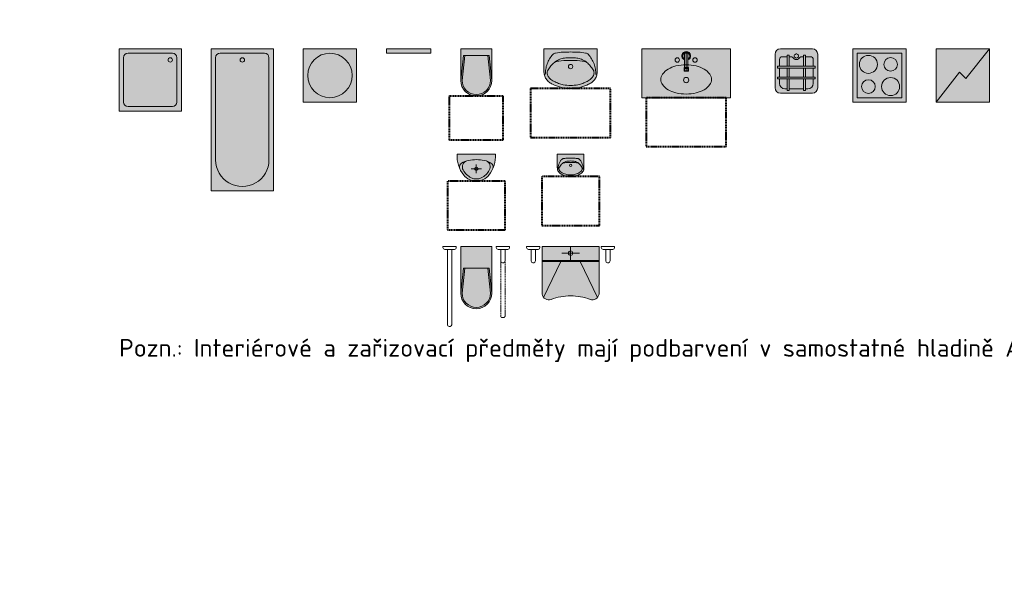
# Model space of a CAD drawing. Header units: millimetres. Extents: x -385852 to 238709, y -99680 to 201840.
# Tile 6 of 176: x -337722 to -326644, y 190566 to 196998. Entities that reach past the tile are written whole.
import ezdxf
from ezdxf import colors
from ezdxf.entities.mleader import LeaderData, LeaderLine
from ezdxf.math import Vec2, Vec3

# ---------------------------------------------------------------- set-up
doc = ezdxf.new("R2010")
doc.units = ezdxf.units.MM
doc.linetypes.add('DASHED', pattern=[19.049999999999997, 12.7, -6.35])
doc.layers.get('0').update_dxf_attribs({"color": 4})
doc.layers.add('A99_N_int-plocha', color=7, linetype='Continuous', lineweight=9, true_color=0xffffff)
for name, color, linetype, lineweight in [('A99_N_leg-text', 7, 'Continuous', 9), ('A99_N_txt-popis-50', 240, 'Continuous', 9), ('A99_N_zariz', 251, 'Continuous', 9)]:
    doc.layers.add(name, color=color, linetype=linetype, lineweight=lineweight)
doc.layers.add('A99_X_pom', color=40, linetype='Continuous', lineweight=40, plot=False)
doc.styles.add('A99_popis', font='isocpeur.ttf')

# ---------------------------------------------------------------- blocks, each defined once
blk = doc.blocks.new('*U72')
at = {"layer": 'A99_N_int-plocha'}
h = blk.add_hatch(color=256, dxfattribs=at)
h.dxf.hatch_style = 1
h.paths.add_polyline_path([(0, 0), (1600, 0), (1600, -700), (0, -700)])
at = {"color": 0}
for p, q in [((50, -600), (50, -100)), ((100, -50), (1250, -50)), ((1250, -650), (100, -650))]:
    blk.add_line(p, q, dxfattribs=at)
blk.add_lwpolyline([(0, 0), (1600, 0), (1600, -700), (0, -700)], close=True, dxfattribs=at)
blk.add_circle((125, -350), 25, dxfattribs=at)
for centre, radius, start, end in [((100, -100), 50, 90, 180), ((1250, -350), 300, 270, 90), ((100, -600), 50, 180, 270)]:
    blk.add_arc(centre, radius, start, end, dxfattribs=at)
blk = doc.blocks.new('A99_zariz-pracka')
at = {"layer": 'A99_N_int-plocha'}
h = blk.add_hatch(color=256, dxfattribs=at)
h.dxf.hatch_style = 1
h.paths.add_polyline_path([(0, -600), (600, -600), (600, 0), (0, 0)])
at = {"color": 0}
blk.add_lwpolyline([(0, -600), (600, -600), (600, 0), (0, 0)], close=True, dxfattribs=at)
blk.add_circle((300, -300), 250, dxfattribs=at)
blk = doc.blocks.new('A99_zariz-zebrik')
at = {"layer": 'A99_N_int-plocha'}
h = blk.add_hatch(color=256, dxfattribs=at)
h.dxf.hatch_style = 1
h.paths.add_polyline_path([(0, 0), (500, 0), (500, -50), (0, -50)])
at = {"color": 0}
blk.add_lwpolyline([(0, 0), (500, 0), (500, -50), (0, -50)], close=True, dxfattribs=at)
blk = doc.blocks.new('*U73')
at = {"layer": 'A99_N_int-plocha'}
h = blk.add_hatch(color=256, dxfattribs=at)
h.dxf.hatch_style = 1
h.paths.add_polyline_path([(0, 0), (600, 0), (600, -600), (0, -600)])
at = {"color": 0}
for points in [[(0, 0), (600, 0), (600, -600), (0, -600)], [(50, -50), (549.9999999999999, -50), (550, -550), (50, -550)]]:
    blk.add_lwpolyline(points, close=True, dxfattribs=at)
for centre, radius in [((175, -175), 101.4376994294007), ((425, -174.9999999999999), 76.87909851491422), ((424.9999999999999, -424.9999999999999), 101.4376994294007), ((175.0000000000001, -424.9999999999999), 76.87909851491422)]:
    blk.add_circle(centre, radius, dxfattribs=at)
blk = doc.blocks.new('A99_zariz-lednicka')
at = {"layer": 'A99_N_int-plocha'}
h = blk.add_hatch(color=256, dxfattribs=at)
h.dxf.hatch_style = 1
h.paths.add_polyline_path([(0, 0), (600, 0), (600, -600), (0, -600)])
at = {"color": 0}
for p, q in [((335.3553390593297, -335.3553390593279), (600, 0)), ((264.6446609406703, -264.6446609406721), (0, -600)), ((264.6446609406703, -264.6446609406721), (335.3553390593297, -335.3553390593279))]:
    blk.add_line(p, q, dxfattribs=at)
blk.add_lwpolyline([(0, 0), (600, 0), (600, -600), (0, -600)], close=True, dxfattribs=at)
blk = doc.blocks.new('A99_zariz-vylevka')
at = {"layer": 'A99_N_int-plocha'}
blk.add_hatch(color=256, dxfattribs=at).paths.add_polyline_path([(240.097026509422, -59.79986404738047, 0.4132369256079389), (180.0973607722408, -7.247535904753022e-12), (-180.0973607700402, 0, 0.413263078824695), (-239.9026397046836, -59.99973726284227), (-239.9026397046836, -439.8362903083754, 0.4151646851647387), (-179.7078118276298, -499.8360275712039), (180.0973607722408, -499.8360275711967, 0.4151908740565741), (240.097026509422, -439.6358925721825)])
at = {"color": 0}
for p, q in [((180.0973607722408, 0), (-180.0973607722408, 0)), ((-239.9026397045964, -439.8362903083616), (-239.9026397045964, -59.99973726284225)), ((-101.9642099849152, -89.83614344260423), (-159.9028685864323, -89.83614344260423)), ((-101.9642099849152, -69.97172904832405), (-79.21494334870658, -69.97172904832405)), ((-101.9642099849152, -194.9652039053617), (-101.9642099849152, -69.97172904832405)), ((-79.21494334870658, -69.97172904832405), (-79.21494334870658, -194.9652039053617)), ((-49.6560740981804, -89.83614344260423), (-79.21494334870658, -89.83614344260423)), ((-40.33475570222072, -96.21495523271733), (-49.6560740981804, -89.83614344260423)), ((49.85009352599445, -89.83604712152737), (40.52872113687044, -96.21501336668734)), ((81.45142595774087, -89.83604712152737), (49.85009352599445, -89.83604712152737)), ((81.45142595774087, -69.97172904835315), (104.2006925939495, -69.97172904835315)), ((81.45142595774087, -194.9652039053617), (81.45142595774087, -69.97172904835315)), ((104.2006925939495, -69.97172904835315), (104.2006925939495, -194.9652039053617)), ((160.0971156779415, -89.83601898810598), (104.2006925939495, -89.83604712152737)), ((240.097026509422, -60.23482894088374), (240.097026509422, -440.0361635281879)), ((-211.4446423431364, -194.9652039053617), (212.2592740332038, -194.9652039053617)), ((-211.4446423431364, -216.2708616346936), (-211.4446423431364, -194.9652039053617)), ((212.2592740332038, -216.2708616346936), (-211.4446423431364, -216.2708616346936)), ((-189.9028570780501, -194.9652039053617), (-189.9028570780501, -119.9135433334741)), ((-189.902599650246, -318.5382662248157), (-189.902599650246, -216.2708616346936)), ((-101.9642099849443, -318.5382662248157), (-101.9642099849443, -216.2708616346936)), ((-79.21494334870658, -216.2708616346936), (-79.21494334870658, -318.5382662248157)), ((81.45142595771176, -318.5382662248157), (81.45142595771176, -216.2708616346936)), ((104.2006925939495, -216.2708616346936), (104.2006925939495, -318.5382662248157)), ((190.09711424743, -119.836018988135), (190.09711424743, -194.9652039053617)), ((190.09711424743, -216.2708616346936), (190.09711424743, -318.5382662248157)), ((212.2592740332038, -194.9652039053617), (212.2592740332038, -216.2708616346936)), ((-211.4446423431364, -339.8439239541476), (-211.4446423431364, -318.5382662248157)), ((-211.4446423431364, -318.5382662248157), (212.2592740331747, -318.5382662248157)), ((212.2592740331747, -318.5382662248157), (212.2592740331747, -339.8439239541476)), ((212.2592740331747, -339.8439239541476), (-211.4446423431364, -339.8439239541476)), ((-189.902599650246, -389.9377766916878), (-189.902599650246, -339.8439239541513)), ((-101.9642099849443, -469.0982828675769), (-101.9642099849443, -339.8439239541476)), ((-79.21494334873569, -339.8439239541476), (-79.21494334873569, -469.0982828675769)), ((81.45142595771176, -469.098282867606), (81.45142595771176, -339.8439239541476)), ((104.2006925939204, -339.8439239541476), (104.2006925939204, -469.098282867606)), ((190.09711424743, -339.8439239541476), (190.09711424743, -389.9717099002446)), ((180.0973607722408, -499.8360275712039), (-180.0973607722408, -499.8360275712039)), ((-101.9642099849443, -449.8359798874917), (-130.096866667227, -449.8359798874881)), ((-79.21494334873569, -469.0982828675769), (-101.9642099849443, -469.0982828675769)), ((81.45142595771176, -449.8359798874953), (-79.21494334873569, -449.8359798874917)), ((104.2006925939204, -469.098282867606), (81.45142595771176, -469.098282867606)), ((130.0972592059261, -449.8359798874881), (104.2006925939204, -449.8359798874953))]:
    blk.add_line(p, q, dxfattribs=at)
for centre, radius, start, end in [((-179.9025862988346, -59.99973726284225), 60.00005340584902, 90.18599608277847, 180), ((-159.9029534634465, -119.8363761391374), 30.00000286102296, 90.00002003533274, 180.1473786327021), ((0.09699741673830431, -75.76831837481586), 45.3077434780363, 206.8260615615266, 333.1738560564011), ((0.09704749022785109, -80.50788683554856), 23.37559493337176, 110.3918908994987, 270), ((0.09704749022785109, -80.50788683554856), 23.37559493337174, 74.85069234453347, 105.1493076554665), ((0.09704749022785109, -80.50788683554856), 23.37559493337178, 270, 69.6081091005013), ((160.0971156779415, -119.8360156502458), 29.99999666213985, 0, 90.07846720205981), ((180.0973607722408, -59.99999952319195), 59.99999952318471, 0.1911156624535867, 90), ((-179.9025862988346, -439.8362903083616), 60.00005340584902, 180, 269.8140039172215), ((-129.902680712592, -389.8362893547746), 60.00000476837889, 180.0969133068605, 269.8145657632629), ((130.0972592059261, -389.8359713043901), 60.00000858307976, 270, 359.8703790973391), ((180.0973607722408, -439.8360280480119), 59.99999952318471, 270, 359.8088843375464)]:
    blk.add_arc(centre, radius, start, end, dxfattribs=at)
blk = doc.blocks.new('*U71')
at = {"layer": 'A99_N_int-plocha'}
blk.add_hatch(color=256, dxfattribs=at).paths.add_polyline_path([(0, 0), (700, 0), (700, 700), (0, 700)])
at = {"color": 0}
blk.add_lwpolyline([(0, 0), (700, 0), (700, 700), (0, 700)], close=True, dxfattribs=at)
blk.add_lwpolyline([(100, 50), (600, 50, 0.414213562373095), (650, 100), (650, 600, 0.414213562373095), (600, 650), (100, 650, 0.414213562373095), (50, 600), (50, 100, 0.414213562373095)], format="xyb", close=True, dxfattribs=at)
blk.add_circle((125, 125), 25, dxfattribs=at)
blk = doc.blocks.new('A99_zariz-wc')
at = {"layer": 'A99_N_int-plocha'}
h = blk.add_hatch(color=256, dxfattribs=at)
h.dxf.hatch_style = 1
h.paths.add_polyline_path([(-175, 0), (-175, -354.9999999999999), (-145, -75), (145, -75), (175, -355.0000000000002), (175, 3.552713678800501e-15)])
h.paths.add_polyline_path([(-129.914148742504, -75), (-159.9980822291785, -355.783379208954, 0.995115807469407), (159.9980822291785, -355.7833792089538), (129.9141487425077, -75)], flags=17)
h.paths.add_polyline_path([(-175, -355, 1), (175, -354.9999999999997), (145, -75), (129.9141487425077, -75), (159.9980822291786, -355.783379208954, -0.9951158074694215), (-159.9980822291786, -355.7833792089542), (-129.914148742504, -75), (-145, -75)])
at = {"color": 0}
for p, q in [((-145, -75), (-175, -355)), ((-129.914148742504, -75), (-159.99808222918, -355.7833792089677)), ((-145, -75), (145, -75)), ((129.9141487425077, -75), (159.99808222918, -355.7833792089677)), ((145, -75), (175, -355))]:
    blk.add_line(p, q, dxfattribs=at)
blk.add_lwpolyline([(175, -355), (175, 0), (-175, 0), (-175, -355)], dxfattribs=at)
for radius, start, end in [(175, 180, 0), (160, 180.2805281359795, 359.7194718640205)]:
    blk.add_arc((0, -355), radius, start, end, dxfattribs=at)
at = {"layer": 'A99_X_pom', "linetype": 'DASHED'}
blk.add_lwpolyline([(-300, -530), (300, -530), (300, -1030), (-300, -1030)], close=True, dxfattribs=at)
blk = doc.blocks.new('A99_zariz-umyvadlo')
at = {"layer": 'A99_N_int-plocha'}
h = blk.add_hatch(color=256, dxfattribs=at)
h.dxf.hatch_style = 1
edge = h.paths.add_edge_path()
edge.add_line((300, 0), (-300, 0))
edge.add_line((-300, 0), (-300, -249.9999855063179))
edge.add_spline(control_points=[(-299.9999992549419, -250), (-299.2289338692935, -265.7484558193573), (-297.6852931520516, -297.2762070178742), (-276.9343290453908, -340.8458056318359), (-244.3402594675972, -375.7704109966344), (-190.0385187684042, -408.8369978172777), (-115.1061420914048, -434.8639283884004), (-45.60767403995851, -448.4934414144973), (-7.000217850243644, -448.5273058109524), (0, -448.5334030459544)], knot_values=[0, 0, 0, 0, 46.92428260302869, 93.94045511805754, 141.1205440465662, 188.4351576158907, 283.1398468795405, 377.9124379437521, 398.902203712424, 398.902203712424, 398.902203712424, 398.902203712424], degree=3, periodic=0)
edge.add_spline(control_points=[(0, -448.5334030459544), (7.000217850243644, -448.5273058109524), (45.60767403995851, -448.4934414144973), (115.1061420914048, -434.8639283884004), (190.0385187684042, -408.8369978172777), (244.3402594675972, -375.7704109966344), (276.9343290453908, -340.8458056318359), (297.6852931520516, -297.2762070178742), (299.2289338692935, -265.7484558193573), (299.9999992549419, -250)], knot_values=[0, 0, 0, 0, 20.98976576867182, 115.7623568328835, 210.4670460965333, 257.7816596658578, 304.9617485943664, 351.9779211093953, 398.902203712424, 398.902203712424, 398.902203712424, 398.902203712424], degree=3, periodic=0)
edge.add_line((300, -249.9999855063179), (300, 0))
at = {"color": 0}
for p, q in [((-300, 0), (300, 0)), ((-300, 0), (-300, -250)), ((300, 0), (300, -250))]:
    blk.add_line(p, q, dxfattribs=at)
blk.add_circle((0, -200), 25, dxfattribs=at)
for points in [[(-284.4695158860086, -289.5753346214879), (-279.5693469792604, -228.2609031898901), (-263.3996659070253, -168.8658191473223), (-236.5059236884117, -113.39369284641), (-199.7953190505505, -63.71574806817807), (-185.9586148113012, -52.87118353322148), (-169.1679986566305, -47.45569846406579), (-84.7852158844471, -38.67629665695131), (-0.2640467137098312, -35.42993408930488)], [(0, -100), (-55.35228253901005, -102.4615493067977), (-109.2510482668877, -113.7910947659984), (-159.3845257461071, -137.0031224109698), (-202.4950102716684, -171.2167697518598), (-237.5608412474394, -213.456910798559), (-263.082897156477, -261.9177105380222), (-256.3669442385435, -302.1971367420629), (-232.1244377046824, -335.2575349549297), (-186.4177426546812, -366.1751130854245), (-136.0656995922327, -388.989315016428), (-82.52657496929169, -405.2865751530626), (0.005794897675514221, -412.735141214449)], [(0, -100), (55.35228253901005, -102.4615493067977), (109.2510482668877, -113.7910947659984), (159.3845257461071, -137.0031224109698), (202.4950102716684, -171.2167697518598), (237.5608412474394, -213.456910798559), (263.082897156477, -261.9177105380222), (256.3669442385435, -302.1971367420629), (232.1244377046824, -335.2575349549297), (186.4177426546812, -366.1751130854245), (136.0656995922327, -388.989315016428), (82.52657496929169, -405.2865751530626), (-0.005794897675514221, -412.735141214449)], [(284.4695158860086, -289.5753346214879), (279.5693469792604, -228.2609031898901), (263.3996659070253, -168.8658191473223), (236.5059236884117, -113.39369284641), (199.7953190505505, -63.71574806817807), (185.9586148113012, -52.87118353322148), (169.1679986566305, -47.45569846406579), (84.7852158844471, -38.67629665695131), (0.2640467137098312, -35.42993408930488)], [(-299.9999992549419, -250), (-294.6253604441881, -296.6154647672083), (-275.003971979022, -339.3415878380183), (-243.0360894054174, -374.0405110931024), (-203.1757791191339, -399.5322415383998), (-114.476178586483, -432.7189713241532), (-20.98810729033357, -448.2696800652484), (0.003679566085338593, -448.5334062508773)], [(299.9999992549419, -250), (294.6253604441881, -296.6154647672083), (275.003971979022, -339.3415878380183), (243.0360894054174, -374.0405110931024), (203.1757791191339, -399.5322415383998), (114.476178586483, -432.7189713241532), (20.98810729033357, -448.2696800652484), (-0.003679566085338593, -448.5334062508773)]]:
    blk.add_spline(points, degree=3, dxfattribs=at)
for points in [[(0.002854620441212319, -130.2529310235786), (-26.17006910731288, -130.3520799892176), (-104.788598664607, -130.6499047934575), (-148.2291132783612, -141.7525053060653), (-177.2078301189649, -149.1589349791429)], [(-0.002854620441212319, -130.2529310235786), (26.17006910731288, -130.3520799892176), (104.788598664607, -130.6499047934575), (148.2291132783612, -141.7525053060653), (177.2078301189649, -149.1589349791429)]]:
    blk.add_open_spline(points, degree=3, knots=[0, 0, 0, 0, 56.03453821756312, 168.3171908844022, 168.3171908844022, 168.3171908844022, 168.3171908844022], dxfattribs=at)
at = {"layer": 'A99_X_pom', "linetype": 'DASHED'}
blk.add_lwpolyline([(-450.0000000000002, -998.5334062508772), (449.9999999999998, -998.5334062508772), (449.9999999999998, -448.5334062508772), (-450.0000000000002, -448.5334062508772)], close=True, dxfattribs=at)
blk = doc.blocks.new('A99_zariz-umyvadlo-wc')
at = {"layer": 'A99_N_int-plocha'}
h = blk.add_hatch(color=256, dxfattribs=at)
edge = h.paths.add_edge_path()
edge.add_line((150.0000000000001, 0), (-150, 0))
edge.add_line((-150, 0), (-150, -150.7332895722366))
edge.add_spline(control_points=[(-149.999999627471, -150.7332968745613), (-149.6144669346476, -158.6075247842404), (-148.8426465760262, -174.3714003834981), (-138.4671645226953, -196.1561996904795), (-122.1701297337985, -213.6185023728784), (-95.01925938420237, -230.1517957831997), (-57.55307104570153, -243.1652610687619), (-22.80383701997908, -249.9800175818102), (-3.500108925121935, -249.9969497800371), (5.684341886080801e-14, -249.9999983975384)], knot_values=[0, 0, 0, 0, 23.46214130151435, 46.97022755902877, 70.5602720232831, 94.21757880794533, 141.5699234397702, 188.9562189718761, 199.451101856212, 199.451101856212, 199.451101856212, 199.451101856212], degree=3, periodic=0)
edge.add_spline(control_points=[(-5.684341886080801e-14, -249.9999983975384), (3.500108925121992, -249.9969497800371), (22.80383701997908, -249.9800175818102), (57.55307104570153, -243.1652610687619), (95.01925938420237, -230.1517957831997), (122.1701297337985, -213.6185023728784), (138.4671645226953, -196.1561996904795), (148.8426465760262, -174.3714003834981), (149.6144669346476, -158.6075247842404), (149.999999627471, -150.7332968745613)], knot_values=[0, 0, 0, 0, 10.49488288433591, 57.88117841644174, 105.2335230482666, 128.8908298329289, 152.4808742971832, 175.9889605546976, 199.451101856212, 199.451101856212, 199.451101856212, 199.451101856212], degree=3, periodic=0)
edge.add_line((150, -150.7332895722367), (150.0000000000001, 0))
at = {"color": 0}
for p, q in [((-150, 0), (150, 0)), ((-150, 0), (-150, -150.7332968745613)), ((150, 0), (150, -150.7332968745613))]:
    blk.add_line(p, q, dxfattribs=at)
blk.add_circle((-2.168404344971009e-19, -125.7332968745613), 12.5, dxfattribs=at)
for points in [[(-142.2347579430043, -170.5209641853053), (-139.7846734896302, -139.8637484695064), (-131.6998329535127, -110.1662064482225), (-118.2529618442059, -82.43014329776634), (-99.89765952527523, -57.59117090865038), (-92.97930740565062, -52.16888864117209), (-84.58399932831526, -49.46114610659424), (-42.39260794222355, -45.071445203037), (-0.1320233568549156, -43.44826391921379)], [(-2.168404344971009e-19, -75.73329687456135), (-27.67614126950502, -76.96407152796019), (-54.62552413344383, -82.62884425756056), (-79.69226287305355, -94.23485808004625), (-101.2475051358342, -111.3416817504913), (-118.7804206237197, -132.4617522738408), (-131.5414485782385, -156.6921521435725), (-128.1834721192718, -176.8318652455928), (-116.0622188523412, -193.3620643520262), (-93.2088713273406, -208.8208534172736), (-68.03284979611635, -220.2279543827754), (-41.26328748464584, -228.3765844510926), (0.002897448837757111, -232.1008674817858)], [(-2.168404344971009e-19, -75.73329687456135), (27.67614126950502, -76.96407152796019), (54.62552413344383, -82.62884425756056), (79.69226287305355, -94.23485808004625), (101.2475051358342, -111.3416817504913), (118.7804206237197, -132.4617522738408), (131.5414485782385, -156.6921521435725), (128.1834721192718, -176.8318652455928), (116.0622188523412, -193.3620643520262), (93.2088713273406, -208.8208534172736), (68.03284979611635, -220.2279543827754), (41.26328748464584, -228.3765844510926), (-0.002897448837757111, -232.1008674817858)], [(142.2347579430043, -170.5209641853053), (139.7846734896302, -139.8637484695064), (131.6998329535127, -110.1662064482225), (118.2529618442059, -82.43014329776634), (99.89765952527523, -57.59117090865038), (92.97930740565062, -52.16888864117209), (84.58399932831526, -49.46114610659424), (42.39260794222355, -45.071445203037), (0.1320233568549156, -43.44826391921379)], [(-149.999999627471, -150.7332968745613), (-147.3126802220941, -174.0410292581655), (-137.501985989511, -195.4040907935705), (-121.5180447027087, -212.7535524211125), (-101.587889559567, -225.4994176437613), (-57.2380892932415, -242.092782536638), (-10.49405364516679, -249.8681369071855), (0.001839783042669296, -250)], [(149.999999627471, -150.7332968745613), (147.3126802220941, -174.0410292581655), (137.501985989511, -195.4040907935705), (121.5180447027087, -212.7535524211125), (101.587889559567, -225.4994176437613), (57.2380892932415, -242.092782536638), (10.49405364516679, -249.8681369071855), (-0.001839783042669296, -250)]]:
    blk.add_spline(points, degree=3, dxfattribs=at)
for points in [[(0.001427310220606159, -90.85976238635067), (-13.08503455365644, -90.90933686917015), (-52.39429933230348, -91.0582492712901), (-74.1145566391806, -96.60954952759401), (-88.60391505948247, -100.3127643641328)], [(-0.00142731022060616, -90.85976238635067), (13.08503455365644, -90.90933686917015), (52.39429933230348, -91.0582492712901), (74.1145566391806, -96.60954952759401), (88.60391505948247, -100.3127643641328)]]:
    blk.add_open_spline(points, degree=3, knots=[0, 0, 0, 0, 56.03453821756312, 168.3171908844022, 168.3171908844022, 168.3171908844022, 168.3171908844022], dxfattribs=at)
at = {"layer": 'A99_X_pom', "linetype": 'DASHED'}
blk.add_lwpolyline([(-325.0000000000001, -800), (324.9999999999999, -800), (324.9999999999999, -250), (-325.0000000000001, -250)], close=True, dxfattribs=at)
blk = doc.blocks.new('A99_zariz-pisoar')
at = {"layer": 'A99_N_int-plocha'}
h = blk.add_hatch(color=256, dxfattribs=at)
h.dxf.hatch_style = 1
h.paths.add_polyline_path([(215.2215564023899, 0), (-215.2215564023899, 0, 0.1860006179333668), (-142.1899665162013, -234.5585546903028, 0.2257689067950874), (-0.4222610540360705, -302.1513217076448, 0.2269840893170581), (142.189966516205, -234.5585546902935, 0.1860006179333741)])
at = {"color": 0, "linetype": 'Continuous', "ltscale": 0.75, "flags": 128}
for points in [[(215.22155640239, 0), (-215.22155640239, 0)], [(56.56379635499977, -162.9590479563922), (-56.56379635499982, -162.9590479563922)], [(-2.109423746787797e-14, -114.2713213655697), (-2.109423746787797e-14, -211.6467745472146)]]:
    blk.add_lwpolyline(points, dxfattribs=at)
at = {"color": 0, "linetype": 'Continuous', "ltscale": 0.75}
blk.add_lwpolyline([(-0.4222610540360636, -302.1513217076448), (0.4222610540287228, -302.1513217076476)], dxfattribs=at)
blk.add_circle((-0.0001937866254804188, -162.9590479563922), 19.41418440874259, dxfattribs=at)
for centre, radius, start, end in [((125.6530567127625, -22.51484457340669), 341.6173591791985, 176.2210898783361, 218.3676585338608), ((-125.6530567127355, -22.5148445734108), 341.6173591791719, 321.6323414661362, 3.778910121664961), ((-147.1400908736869, -139.2162310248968), 42.23022447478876, 115.7461888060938, 194.7024902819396), ((-64.14103652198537, -240.3328670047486), 172.1465675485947, 97.53816660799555, 126.0650412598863), ((-88.73546322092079, -140.5580462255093), 68.46194970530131, 104.1542663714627, 212.0986521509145), ((0.7500031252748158, -490.1420234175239), 429.4707053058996, 78.11399764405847, 101.7522069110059), ((67.46745701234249, -235.8632313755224), 167.4012464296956, 48.02696675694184, 82.53856408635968), ((87.87184271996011, -140.3178739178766), 69.68348352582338, 325.1438198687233, 71.65829422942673), ((37.05405946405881, -79.28426042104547), 208.1187206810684, 207.9835329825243, 242.9873758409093), ((-10.95787445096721, -105.4380226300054), 172.9750809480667, 292.969333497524, 334.412788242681), ((155.0944593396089, -139.104047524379), 36.86402529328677, 330.4468350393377, 48.70535169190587), ((-0.2739060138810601, -119.3734191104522), 182.7779628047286, 219.0642593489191, 269.9534948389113), ((-0.463537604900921, -151.0993783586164), 127.1007327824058, 243.3512521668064, 296.6487478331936), ((0.2739060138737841, -119.3734191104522), 182.7779628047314, 270.0465051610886, 320.9357406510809)]:
    blk.add_arc(centre, radius, start, end, dxfattribs=at)
at = {"layer": 'A99_X_pom', "linetype": 'DASHED'}
blk.add_lwpolyline([(-325.0000000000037, -852.1513217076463), (324.9999999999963, -852.1513217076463), (324.9999999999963, -302.1513217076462), (-325.0000000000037, -302.1513217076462)], close=True, dxfattribs=at)
blk = doc.blocks.new('A99_zariz-umyvadlo-invalid')
h = blk.add_hatch()
h.set_pattern_fill('ANGLE', color=256)
h.set_pattern_definition([(0, (0, 0), (0, 0.275), [0.2, -0.075]), (90, (0, 0), (-0.275, 1.683889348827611e-17), [0.2, -0.075])])
edge = h.paths.add_edge_path()
edge.add_line((-320.0000114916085, 2.113973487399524e-12), (-320.0000460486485, -536.7848437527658))
edge.add_arc((-246.0125233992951, -524.5028857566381), 75.00000000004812, 189.4251753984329, 290.4578278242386)
edge.add_arc((-1.350067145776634, -1180.35356454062), 624.9998788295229, 89.87624000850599, 110.457827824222, ccw=False)
edge.add_arc((1.349873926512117, -1180.353564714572), 624.9998788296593, 69.54216479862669, 90.12375261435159, ccw=False)
edge.add_arc((246.0124146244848, -524.5029174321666), 74.9999999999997, 249.5421647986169, 350.5748598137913)
edge.add_line((319.9999448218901, -536.7848299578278), (319.9999793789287, 0))
edge.add_line((319.9999793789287, -3.918869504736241e-14), (-319.9999793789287, 3.208326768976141e-14))
at = {"layer": 'A99_N_int-plocha'}
h = blk.add_hatch(color=256, dxfattribs=at)
h.dxf.hatch_style = 1
edge = h.paths.add_edge_path()
edge.add_arc((246.0124146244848, -524.5029174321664), 74.99999999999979, 320.7857191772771, 350.5748598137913)
edge.add_line((319.9999448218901, -536.7848299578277), (319.9999686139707, -167.2153170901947))
edge.add_line((319.9999686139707, -167.2153170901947), (108.5126606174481, -167.2153034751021))
edge.add_line((108.5126606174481, -167.2153034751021), (304.1214345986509, -571.9196001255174))
edge = h.paths.add_edge_path()
edge.add_arc((-246.0125233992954, -524.5028857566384), 75.0000000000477, 219.2142127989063, 290.4578278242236)
edge.add_arc((-1.350067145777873, -1180.35356454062), 624.9998788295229, 449.8762400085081, 470.4578278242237, ccw=False)
edge.add_arc((1.349873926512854, -1180.353564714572), 624.9998788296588, 429.5421647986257, 450.12375261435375, ccw=False)
edge.add_arc((246.0124146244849, -524.5029174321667), 74.99999999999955, 249.5421647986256, 320.7857191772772)
edge.add_line((304.1214345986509, -571.9196001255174), (108.5126606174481, -167.2153034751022))
edge.add_line((108.5126606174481, -167.2153034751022), (-108.5128033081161, -167.2152895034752))
edge.add_line((-108.5128033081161, -167.2152895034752), (-304.1215996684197, -571.9194994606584))
edge = h.paths.add_edge_path()
edge.add_arc((-246.0125233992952, -524.5028857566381), 75.00000000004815, 189.4251753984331, 219.2142127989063)
edge.add_line((-304.1215996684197, -571.9194994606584), (-108.5128033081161, -167.2152895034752))
edge.add_line((-108.5128033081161, -167.2152895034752), (-320.000022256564, -167.2152758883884))
edge.add_line((-320.000022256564, -167.2152758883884), (-320.0000460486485, -536.784843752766))
h.paths.add_polyline_path([(-320.0000222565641, -167.2152758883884), (-108.5128033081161, -167.2152895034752), (319.9999686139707, -167.2153170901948), (319.9999692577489, -157.2153170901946), (-320.0000216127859, -157.2152758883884)])
h.paths.add_polyline_path([(-320.0000216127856, -157.2152758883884), (319.9999692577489, -157.2153170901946), (319.9999793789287, -3.208326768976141e-14), (-320.0000114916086, 4.629412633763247e-14)])
for p, q in [((-495.0000135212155, 1.567733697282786e-13), (-495.0000135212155, -11.85424949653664)), ((-494.9999773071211, 1.287554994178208e-06), (-344.9999773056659, 1.347085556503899e-06)), ((-345.000013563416, -11.85424954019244), (-345.0000135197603, 1.016642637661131e-13)), ((-6.058037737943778e-05, 3.126388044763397e-12), (-7.02370508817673e-05, -150.0000000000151)), ((-475.0000135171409, -31.85424949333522), (-365.0000135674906, -31.85424953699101)), ((-445.0000135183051, -31.85424949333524), (-445.0000133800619, -161.854249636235)), ((-395.000013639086, -161.8542497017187), (-395.0000135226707, -31.85424949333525)), ((99.99993459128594, -75.00000643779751), (-100.0000654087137, -74.99999356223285)), ((344.9999773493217, -11.85425082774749), (344.9999773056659, -1.287554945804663e-06)), ((345.0000135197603, -1.805920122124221e-06), (495.0000135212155, -1.746389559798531e-06)), ((474.9999773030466, -31.85425078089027), (364.9999773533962, -31.85425082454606)), ((395.000013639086, -161.8542497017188), (395.0000135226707, -31.8542494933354)), ((445.0000135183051, -31.8542494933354), (445.0000133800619, -161.8542496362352)), ((494.9999773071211, -1.287554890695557e-06), (494.9999773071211, -11.85425078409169)), ((-425.0000133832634, -181.8542496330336), (-415.0000135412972, -181.8542497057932)), ((319.9999371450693, -157.2153170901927), (-320.0000537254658, -157.2152758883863)), ((319.9999365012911, -167.2153170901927), (-320.0000543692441, -167.2152758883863)), ((-304.1216116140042, -571.919524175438), (-108.5128033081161, -167.2152895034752)), ((304.1214226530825, -571.9195754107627), (108.5126606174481, -167.2153034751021)), ((425.0000133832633, -181.8542496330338), (415.0000135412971, -181.8542497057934))]:
    blk.add_line(p, q)
blk.add_lwpolyline([(-320.0000114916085, 2.113973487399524e-12), (-320.0000460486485, -536.7848437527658, 0.4718047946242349), (-219.7986842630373, -594.7726135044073, -0.0900463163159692), (-5.63736643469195e-05, -555.3551437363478, -0.09004631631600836), (219.7985664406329, -594.7726418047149, 0.4718050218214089), (319.9999448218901, -536.7848299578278), (319.9999793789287, -3.918869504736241e-14), (-319.9999793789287, 3.208326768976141e-14)], format="xyb")
blk.add_circle((-6.540871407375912e-05, -75.00000000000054), 25)
for centre, start, end in [((-475.0000135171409, -11.85424949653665), 180, 270), ((-365.0000135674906, -11.85424954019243), 270, 0), ((364.9999773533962, -11.85425082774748), 180, 270.0000000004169), ((474.9999773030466, -11.85425078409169), 270, 0), ((-425.0000133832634, -161.8542496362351), 180, 270), ((-415.0000136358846, -161.8542497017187), 270.0000002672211, 0), ((415.0000136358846, -161.8542497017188), 180, 269.9999997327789), ((425.0000133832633, -161.8542496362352), 270, 0)]:
    blk.add_arc(centre, 19.99999999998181, start, end)
blk = doc.blocks.new('*U75')
at = {"layer": 'A99_N_int-plocha'}
h = blk.add_hatch(color=256, dxfattribs=at)
h.dxf.hatch_style = 1
h.paths.add_polyline_path([(145, -245), (175, -525.0000000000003), (175, -2.842170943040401e-14), (-175, -5.684341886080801e-14), (-175, -524.9999999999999), (-145, -245)])
h.paths.add_polyline_path([(-129.914148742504, -245), (-159.9980822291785, -525.783379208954, 0.995115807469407), (159.9980822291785, -525.7833792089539), (129.9141487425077, -245)], flags=17)
h.paths.add_polyline_path([(-175, -525, 1), (175, -524.9999999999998), (145, -245), (129.9141487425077, -245), (159.9980822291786, -525.7833792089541, -0.9951158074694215), (-159.9980822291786, -525.7833792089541), (-129.914148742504, -245), (-145, -245)])
for p, q in [((-375.0000000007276, 4.618527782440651e-14), (-375.0000000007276, -11.85424949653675)), ((-375.0000000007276, 4.618527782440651e-14), (-224.9999999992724, -5.953051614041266e-08)), ((-225.0000000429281, -11.85424954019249), (-224.9999999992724, 4.618527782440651e-14)), ((225.0000000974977, -11.85424954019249), (225.000000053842, 4.973799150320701e-14)), ((375.0000000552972, 4.973799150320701e-14), (225.000000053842, 4.973799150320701e-14)), ((375.0000000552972, 4.973799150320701e-14), (375.0000000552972, -11.85424949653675)), ((-354.9999999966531, -31.85424949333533), (-245.0000000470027, -31.85424953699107)), ((-324.9999999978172, -31.85424950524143), (-324.9999999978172, -880.000000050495)), ((-274.9999998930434, -879.9999999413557), (-275.0000000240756, -31.85424952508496)), ((355.0000000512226, -31.85424949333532), (245.0000001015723, -31.85424953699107)), ((275.0000001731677, -161.8542497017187), (275.0000000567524, -31.85424949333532)), ((325.0000000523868, -31.85424949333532), (324.9999999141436, -161.8542496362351)), ((304.999999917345, -181.8542496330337), (295.0000000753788, -181.8542497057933)), ((-305.0000000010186, -900.0000000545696), (-294.999999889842, -899.9999999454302))]:
    blk.add_line(p, q)
at = {"linetype": 'DASHED'}
for p, q in [((274.999999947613, -779.9999999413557), (275.0000000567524, -156.8542494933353)), ((325.0000000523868, -156.8542494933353), (325.0000000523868, -780.000000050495)), ((305.0000000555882, -800.0000000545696), (294.9999999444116, -799.9999999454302))]:
    blk.add_line(p, q, dxfattribs=at)
at = {"color": 0}
for p, q in [((-145, -245), (-175, -525)), ((-129.914148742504, -245), (-159.99808222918, -525.7833792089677)), ((-145, -245), (145, -245)), ((129.9141487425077, -245), (159.99808222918, -525.7833792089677)), ((145, -245), (175, -525))]:
    blk.add_line(p, q, dxfattribs=at)
blk.add_lwpolyline([(-175, -525), (-175, 0), (175, 0), (175, -525)], dxfattribs=at)
for centre, radius, start, end in [((-354.9999999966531, -11.85424949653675), 19.99999999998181, 180, 270), ((-245.0000000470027, -11.85424954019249), 19.99999999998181, 269.9999999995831, 0), ((245.0000001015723, -11.85424954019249), 19.99999999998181, 180, 270), ((355.0000000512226, -11.85424949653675), 19.99999999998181, 270, 0), ((295.0000001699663, -161.8542497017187), 19.99999999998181, 180, 269.9999997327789), ((304.999999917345, -161.8542496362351), 19.99999999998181, 270, 0), ((-305.0000000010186, -880.000000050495), 20.0000000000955, 180, 269.9999999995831), ((-294.999999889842, -879.9999999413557), 19.99999999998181, 270, 0)]:
    blk.add_arc(centre, radius, start, end)
for radius, start, end in [(175, 180, 0), (160, 180.2805281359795, 359.7194718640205)]:
    blk.add_arc((0, -525), radius, start, end, dxfattribs=at)
at = {"linetype": 'DASHED'}
for centre, radius, start, end in [((294.9999999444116, -779.9999999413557), 19.99999999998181, 180, 270), ((305.0000000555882, -780.000000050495), 20.00000000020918, 270.0000000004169, 0)]:
    blk.add_arc(centre, radius, start, end, dxfattribs=at)
blk = doc.blocks.new('A99_zariz-umyvadlo-deska')
at = {"layer": 'A99_N_int-plocha'}
h = blk.add_hatch(color=256, dxfattribs=at)
h.dxf.hatch_style = 1
h.paths.add_polyline_path([(5.705624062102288e-08, -550.0000000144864), (5.705624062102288e-08, -1.885200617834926e-08), (1000.000000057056, -1.885200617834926e-08), (1000.000000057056, -550.0000000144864)])
for p, q in [((480.000000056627, -50.00000001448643), (520.0000000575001, -50.00000001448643)), ((480.000000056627, -50.00000001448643), (480.000000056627, -250.000000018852)), ((500.0000000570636, -50.00000001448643), (500.0000000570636, -250.000000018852)), ((520.0000000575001, -50.00000001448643), (520.0000000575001, -250.000000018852)), ((477.7076347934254, -212.2923652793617), (477.7076347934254, -252.2923652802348)), ((477.7076347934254, -212.2923652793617), (527.7076347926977, -212.2923652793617)), ((527.7076347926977, -212.2923652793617), (527.7076347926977, -252.2923652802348)), ((477.7076347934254, -252.2923652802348), (527.7076347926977, -252.2923652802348)), ((482.707634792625, -222.2923652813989), (522.7076347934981, -222.2923652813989)), ((482.707634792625, -247.2923652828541), (522.7076347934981, -247.2923652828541)), ((5.705624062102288e-08, -550.0000000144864), (1000.000000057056, -550.0000000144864))]:
    blk.add_line(p, q)
blk.add_lwpolyline([(5.705624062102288e-08, -550.0000000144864), (5.705624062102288e-08, -1.885200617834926e-08), (1000.000000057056, -1.885200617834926e-08), (1000.000000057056, -550.0000000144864)], close=True)
for centre, radius in [((400.0000000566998, -125.9758420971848), 25), ((600.0000000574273, -125.9758420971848), 25), ((500.0000000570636, -351.9333219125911), 29.76025343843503)]:
    blk.add_circle(centre, radius)
for centre, radius, start, end in [((501.5966008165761, -79.68211453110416), 49.6803379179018, 291.7425259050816, 244.233079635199), ((501.5966008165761, -79.68211453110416), 39.68033791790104, 297.6320311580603, 237.0255809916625), ((461.425595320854, -508.9443968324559), 325.2050229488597, 103.4853251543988, 120.0685866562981), ((500.0000000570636, -669.7998420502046), 490.6210407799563, 89.99999999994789, 103.485325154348), ((500.0000000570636, -669.7998420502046), 490.6210407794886, 76.51467484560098, 90), ((538.5744047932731, -508.9443968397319), 325.2050229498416, 59.9314133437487, 76.51467484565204), ((314.1301880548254, -344.1694133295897), 99.11392849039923, 144.4178077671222, 180), ((402.7279194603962, -407.5575178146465), 208.0524882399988, 120.0685866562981, 144.4178077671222), ((597.2720806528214, -407.5575178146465), 208.0524882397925, 35.58219223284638, 59.93141334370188), ((685.8698120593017, -344.1694133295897), 99.1139284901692, 0, 35.58219223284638), ((314.1301880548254, -344.1694133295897), 99.1139284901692, 180, 215.5821922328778), ((402.7279194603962, -280.7813088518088), 208.0524882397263, 215.5821922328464, 239.9314133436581), ((597.2720806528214, -280.7813088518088), 208.0524882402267, 300.0685866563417, 324.4178077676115), ((685.8698120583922, -344.1694133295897), 99.11392849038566, 324.4178077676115, 0), ((461.425595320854, -179.3944298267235), 325.2050229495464, 239.9314133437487, 256.5146748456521), ((500.0000000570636, -18.53898461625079), 490.6210407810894, 256.5146748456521, 270), ((500.0000000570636, -18.53898461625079), 490.6210407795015, 270, 283.4853251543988), ((538.5744047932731, -179.3944298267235), 325.2050229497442, 283.4853251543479, 300.0685866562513)]:
    blk.add_arc(centre, radius, start, end)
at = {"layer": 'A99_X_pom', "linetype": 'DASHED'}
blk.add_lwpolyline([(50.00000005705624, -1100.000000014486), (950.0000000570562, -1100.000000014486), (950.0000000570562, -550.0000000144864), (50.00000005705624, -550.0000000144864)], close=True, dxfattribs=at)

msp = doc.modelspace()

# ---------------------------------------------------------------- block references
at = {"layer": 'A99_N_zariz'}
for name, p, rotation in [('*U71', (-335903.2211252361, 196670.2896446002), 180), ('*U72', (-334867.2886186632, 196670.2896446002), 270)]:
    msp.add_blockref(name, p, dxfattribs=dict(at, rotation=rotation))
for name, p in [('A99_zariz-pracka', (-334531.3561120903, 196670.2896446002)), ('A99_zariz-zebrik', (-333595.4236055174, 196670.2896446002)), ('A99_zariz-wc', (-332584.4910989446, 196670.2896446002)), ('A99_zariz-umyvadlo', (-331523.5585923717, 196670.2896446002)), ('A99_zariz-umyvadlo-deska', (-330723.5585924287, 196670.289644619)), ('A99_zariz-vylevka', (-328983.6559526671, 196670.2896446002)), ('*U73', (-328347.7234460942, 196670.2896446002)), ('A99_zariz-lednicka', (-327411.7909395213, 196670.2896446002)), ('A99_zariz-pisoar', (-332584.4910989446, 195483.526053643)), ('A99_zariz-umyvadlo-wc', (-331523.5549128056, 195483.526053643)), ('*U75', (-332584.9133599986, 194445.2896968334)), ('A99_zariz-umyvadlo-invalid', (-331523.5585923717, 194445.2896446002))]:
    msp.add_blockref(name, p, dxfattribs=at)

# ---------------------------------------------------------------- texts
at = {"layer": 'A99_N_leg-text', "style": 'A99_popis'}
msp.add_text('Pozn.: Interiérové a zařizovací předměty mají podbarvení v samostatné hladině A99_N_int-plocha, které je možné v navazujících stupních po studii vypnout.', height=200, dxfattribs=at).set_placement((-336603.2211252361, 193205.3203626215))
at = {"layer": 'A99_N_leg-text', "char_height": 150, "attachment_point": 1, "style": 'A99_popis'}
for s, insert in [('\\pi-300,l300,t300,450;{\\fSymbol|b0|i0|c2|p18;·^I}Pro jiné měřítko změníme příslušnou hodnotu ve vlastnostech v kolonce měřítko. Pozor na správnou hladinu při použití pro jiná měřítka.\\P{\\fSymbol|b0|i0|c2|p18;·^I}Po kliknutí na kótu se vlevo nahoře objeví rozklikávací trojúhelník, ve kterém je možné zvolit jednotlivé odkazy (šipka, kruh, tečka). Pokud chceme tedy kótu vztáhnout ke konkrétnímu místu, nikdy nekreslíme zvlášť úsečku ke kótě.\\P{\\fSymbol|b0|i0|c2|p18;·^I}Kótu je možné šířkově natahovat - například pro delší texty s P.T a U.T.', (-347808.691080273, 200189.3067521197)), ('\\pi-300,l300,t300,450;{\\fSymbol|b0|i0|c2|p18;·^I}Pro jiné měřítko změníme příslušnou hodnotu ve vlastnostech v kolonce měřítko.\\P{\\fSymbol|b0|i0|c2|p18;·^I}Po kliknutí na kótu se objeví rozklikávací trojúhelník, ve kterém je možné zvolit zda chceme odkazovou čáru nebo ne. Dále se zobrazí jednotlivé šipky, přes které je možné kótu otáčet a orientovat, a také trojúhelníky, které nám posouvají čáry včetně textu.', (-347808.691080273, 198289.3067521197)), ('\\pi-300,l300,t300,450;{\\fSymbol|b0|i0|c2|p18;·^I}Pro jiné měřítko zůstává šipka stejná.\\P{\\fSymbol|b0|i0|c2|p18;·^I}Po kliknutí na šipku se objeví trojúhelník, přes který je možné šipku natahovat.', (-347808.691080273, 196919.6092752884)), ('\\pi-300,l300,t300,450;{\\fSymbol|b0|i0|c2|p18;·^I}Pro jiné měřítko změníme příslušnou hodnotu ve vlastnostech v kolonce měřítko.\\P{\\fSymbol|b0|i0|c2|p18;·^I}Po kliknutí na označení se objeví rozklikávací trojúhelník, ve kterém volíme orientaci \\P\\pi0,t450;textu, počet řezů a zalomení. Dále se zobrazí jednotlivé šipky, přes které se označení překlápí.', (-347808.691080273, 195549.911798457)), ('\\pi-300,l300,t300,450;{\\fSymbol|b0|i0|c2|p18;·^I}Pro jiné měřítko změníme příslušnou hodnotu ve vlastnostech v kolonce měřítko. \\P\\pi0,t450;Nikdy nezvětšujeme velikost písma!\\P\\pi-300,t300,450;{\\fSymbol|b0|i0|c2|p18;·^I}Pokud chceme mít například více odkazových čar k jednomu textu je nutné mít zaplý \\P\\pi0,t450;panel nástrojů "Multiodkaz".', (-347808.691080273, 194180.2143216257)), ('\\pi-300,l300,t300,450;{\\fSymbol|b0|i0|c2|p18;·^I}Pro jiné měřítko změníme příslušnou hodnotu ve vlastnostech v kolonce měřítko.\\P{\\fSymbol|b0|i0|c2|p18;·^I}Pomocí "zarovnávátka" zarovnat dle sklonu.\\P{\\fSymbol|b0|i0|c2|p18;·^I}Nutno zvolit pro sklon zleva doprava blok _LP, pro opačný sklon _PL.\\P{\\fSymbol|b0|i0|c2|p18;·^I}Možno měnit jednotky spádu v % nebo ve °.\\P{\\fSymbol|b0|i0|c2|p18;·^I}Sklon se vypisuje automaticky a tuto hodnotu nikdy neměníme. AutoCAD správné hodnoty zobrazuje až po regeneraci výkresu, nenechte se tedy zmást. Regenerace se automaticky provádí před tiskem - nemůže se tedy stát nikdy chyba.\\P{\\fSymbol|b0|i0|c2|p18;·^I}Jinak klasika s přidaným překlápěním.', (-347808.691080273, 192810.5168447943))]:
    msp.add_mtext_dynamic_manual_height_columns(s, width=8378.171992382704, gutter_width=1000, heights=[0], dxfattribs=dict(at, insert=insert))

# ---------------------------------------------------------------- leaders
at = {"layer": 'A99_N_txt-popis-50'}
ml = msp.add_multileader_mtext('Standard', dxfattribs=at)
ml.set_content('Toto je místo, které slouží pro vepsání konkrétních poznámek, popisů nebo odkazů.', color=256, style='A99_popis')
ml.set_leader_properties(color=256, linetype='ByLayer', lineweight=-1)
ml.build(insert=Vec2(0, 0))
ml.multileader.update_dxf_attribs({"text_left_attachment_type": 2, "text_right_attachment_type": 2, "dogleg_length": 3, "arrow_head_size": 150, "scale": 50})
ctx = ml.context
ctx.base_point, ctx.scale, ctx.char_height, ctx.arrow_head_size, ctx.landing_gap_size, ctx.plane_origin = Vec3(-352118.0265768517, 193683.7677126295), 50, 100, 150, 50, Vec3(-350791.7297721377, 193644.3332444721)
ctx.left_attachment, ctx.right_attachment = 2, 2
notes = []
notes.append((ctx, [(1, (1, 1, 0), (-352268.0265768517, 193683.7677126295), (1, 0), 150, [(0, [(-352583.9800359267, 193291.3692809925)], 0, [])])]))
ctx.mtext.insert, ctx.mtext.width, ctx.mtext.defined_height, ctx.mtext.flow_direction = Vec3(-352068.0265768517, 194023.7677126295), 1386.34922478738, 645.7079048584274, 5
ml = msp.add_multileader_mtext('Standard', dxfattribs=at)
ml.set_content('Text, text, ...', color=256, style='A99_popis')
ml.set_leader_properties(color=256, linetype='ByLayer', lineweight=-1)
ml.build(insert=Vec2(0, 0))
ml.multileader.update_dxf_attribs({"text_left_attachment_type": 2, "text_right_attachment_type": 2, "dogleg_length": 3, "arrow_head_size": 300, "scale": 100})
ctx = ml.context
ctx.base_point, ctx.scale, ctx.char_height, ctx.arrow_head_size, ctx.landing_gap_size, ctx.plane_origin = Vec3(-349525.5927660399, 193683.7677126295), 100, 200, 300, 100, Vec3(-348349.2959613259, 193644.3332444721)
ctx.left_attachment, ctx.right_attachment = 2, 2
notes.append((ctx, [(1, (1, 1, 0), (-349825.5927660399, 193683.7677126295), (1, 0), 300, [(0, [(-350303.9879468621, 193128.9275592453)], 0, [])])]))
ctx.mtext.insert, ctx.mtext.width, ctx.mtext.defined_height, ctx.mtext.flow_direction = Vec3(-349425.5927660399, 193950.4343792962), 1451.247771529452, 1291.415809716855, 5
for ctx, leaders in notes:
    for number, flags, end, landing, length, lines in leaders:
        leader = LeaderData()
        leader.index, (leader.has_last_leader_line, leader.has_dogleg_vector, leader.attachment_direction) = number, flags
        leader.last_leader_point, leader.dogleg_vector, leader.dogleg_length = Vec3(end), Vec3(landing), length
        for number, points, colour, breaks in lines:
            line = LeaderLine()
            line.index, line.vertices, line.color, line.breaks = number, Vec3.list(points), colors.encode_raw_color(colour), breaks
            leader.lines.append(line)
        ctx.leaders.append(leader)

doc.saveas('drawing.dxf')
